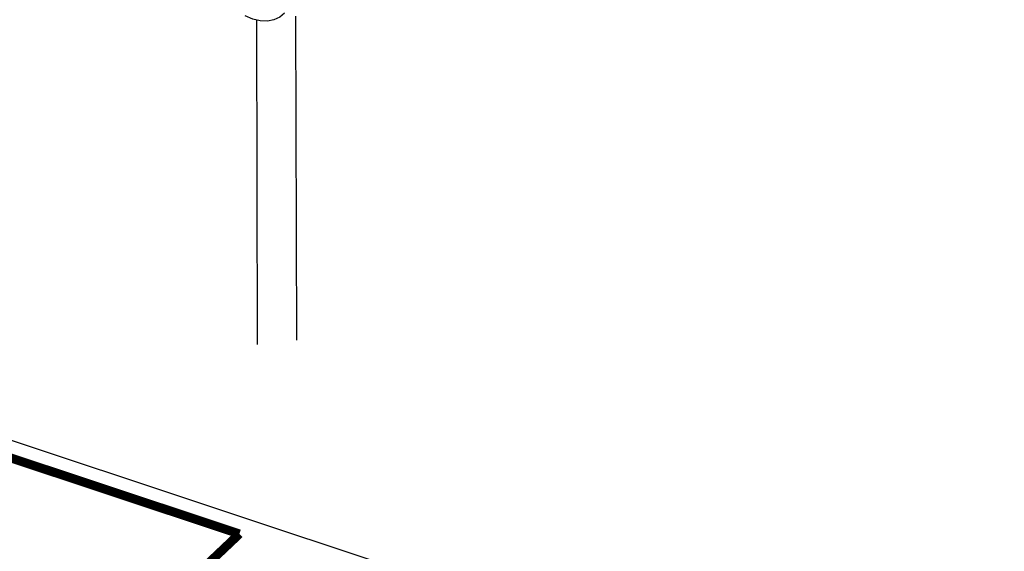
# Model space of a CAD drawing. Extents: x 0 to 1189, y 0 to 841.
# Tile 184 of 256: x 587 to 607, y 330 to 341. Entities that reach past the tile are written whole.
import ezdxf

# ---------------------------------------------------------------- set-up
doc = ezdxf.new("R2010")
doc.units = 0
doc.header["$LTSCALE"] = 65.395
doc.linetypes.add('DASHED', pattern=[0.2, 0.1, -0.1])
doc.layers.get('0').update_dxf_attribs({"linetype": 'CONTINUOUS'})

msp = doc.modelspace()

# ---------------------------------------------------------------- linework, layer by layer
at = {"color": 7, "linetype": 'DASHED'}
for p, q in [((591.424, 341.155), (591.446, 331.026)), ((592.213, 341.241), (592.236, 330.763))]:
    msp.add_line(p, q, dxfattribs=at)
at = {"color": 7, "linetype": 'Continuous'}
msp.add_line((644.906, 313.239), (570.021, 338.154), dxfattribs=at)
at = {"color": 6, "linetype": 'Continuous'}
msp.add_lwpolyline([(591.988, 341.3), (591.892, 341.219), (591.776, 341.166), (591.642, 341.142), (591.498, 341.148), (591.347, 341.183), (591.197, 341.248)], dxfattribs=at)
at = {"color": 40, "linetype": 'Continuous', "const_width": 0.181}
for points in [[(591.079, 330.791), (581.451, 333.994)], [(586.958, 326.885), (591.079, 330.791)]]:
    msp.add_lwpolyline(points, dxfattribs=at)

doc.saveas('drawing.dxf')
